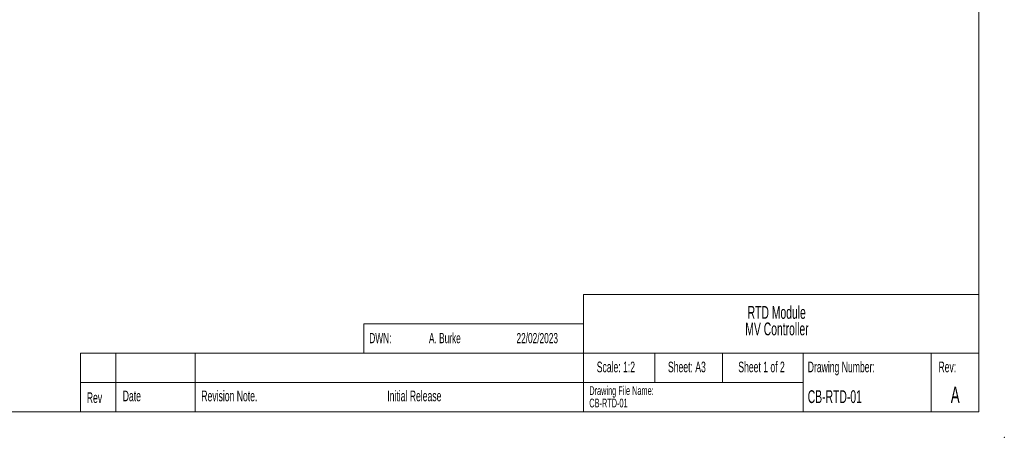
# Model space of a CAD drawing. Header units: millimetres. Extents: x 0 to 420, y 0 to 297.
# Tile 20 of 43: x 151 to 420, y 0 to 114. Entities that reach past the tile are written whole.
import ezdxf

# ---------------------------------------------------------------- set-up
doc = ezdxf.new("R2010")
doc.units = ezdxf.units.MM
doc.header["$PDSIZE"] = -1
doc.styles.add('SLDTEXTSTYLE0', font='TXT', dxfattribs={"width": 0.605})

# ---------------------------------------------------------------- blocks, each defined once
blk = doc.blocks.new('SW_NOTE_0')
at = {"color": 0, "linetype": 'Continuous', "lineweight": 0, "char_height": 3.5, "attachment_point": 2, "style": 'SLDTEXTSTYLE0'}
for s, insert in [('RTD Module', (10.88, 4.51)), ('MV Controller', (10.95, 0))]:
    blk.add_mtext(s, dxfattribs=dict(at, insert=insert))
blk = doc.blocks.new('SW_NOTE_0_1')
at = {"color": 0, "linetype": 'Continuous', "lineweight": 0, "char_height": 2.4, "attachment_point": 1, "style": 'SLDTEXTSTYLE0'}
for s, insert in [('Drawing File Name:', (0, 3.09)), ('CB-RTD-01', (0, -0.31))]:
    blk.add_mtext(s, dxfattribs=dict(at, insert=insert))

msp = doc.modelspace()

# ---------------------------------------------------------------- linework, layer by layer
at = {"color": 7, "linetype": 'Continuous', "lineweight": 18}
for p, q in [((413, 290), (413, 7)), ((305, 39), (413, 39)), ((305, 39), (305, 7)), ((245, 31), (245, 23)), ((245, 31), (305, 31)), ((167.56, 23), (167.56, 7)), ((167.56, 23), (245, 23)), ((177.28, 23), (177.28, 7)), ((198.93, 23), (198.93, 7)), ((245, 23), (413, 23)), ((324.5, 23), (324.5, 15)), ((343, 23), (343, 15)), ((365, 15), (365, 23)), ((400, 15), (400, 23)), ((167.56, 15), (245, 15)), ((245, 15), (365, 15)), ((365, 15), (365, 7)), ((400, 15), (400, 7)), ((7, 7), (413, 7))]:
    msp.add_line(p, q, dxfattribs=at)
at = {"color": 7, "linetype": 'Continuous', "lineweight": 0}
msp.add_point((420, 0), dxfattribs=at)

# ---------------------------------------------------------------- block references
for name, p in [('SW_NOTE_0', (346.94, 31.38)), ('SW_NOTE_0_1', (306.61, 10.88))]:
    msp.add_blockref(name, p, dxfattribs=at)

# ---------------------------------------------------------------- texts
at = {"color": 7, "linetype": 'Continuous', "lineweight": 0, "style": 'SLDTEXTSTYLE0'}
for s, insert, char_height, attachment_point in [('DWN:', (246.5, 28.52), 2.8, 1), ('A. Burke', (262.8, 28.52), 2.8, 1), ('22/02/2023', (286.72, 28.52), 2.8, 1), ('Scale: 1:2', (313.88, 20.69), 2.91, 2), ('Sheet: A3', (333.28, 20.69), 2.91, 2), ('Sheet 1 of 2', (353.67, 20.69), 2.9104, 2), ('Drawing Number:', (366.29, 20.69), 2.9104, 1), ('Rev:', (404.43, 20.69), 2.91, 2), ('A', (406.59, 13.87), 4.5, 2), ('Rev', (169.33, 12.29), 2.91, 1), ('Date', (179.14, 12.76), 2.91, 1), ('Revision Note.', (200.61, 12.76), 2.9104, 1), ('Initial Release', (251.42, 12.76), 2.9104, 1), ('CB-RTD-01', (366.29, 12.87), 3.5, 1)]:
    msp.add_mtext(s, dxfattribs=dict(at, insert=insert, char_height=char_height, attachment_point=attachment_point))

doc.saveas('drawing.dxf')
